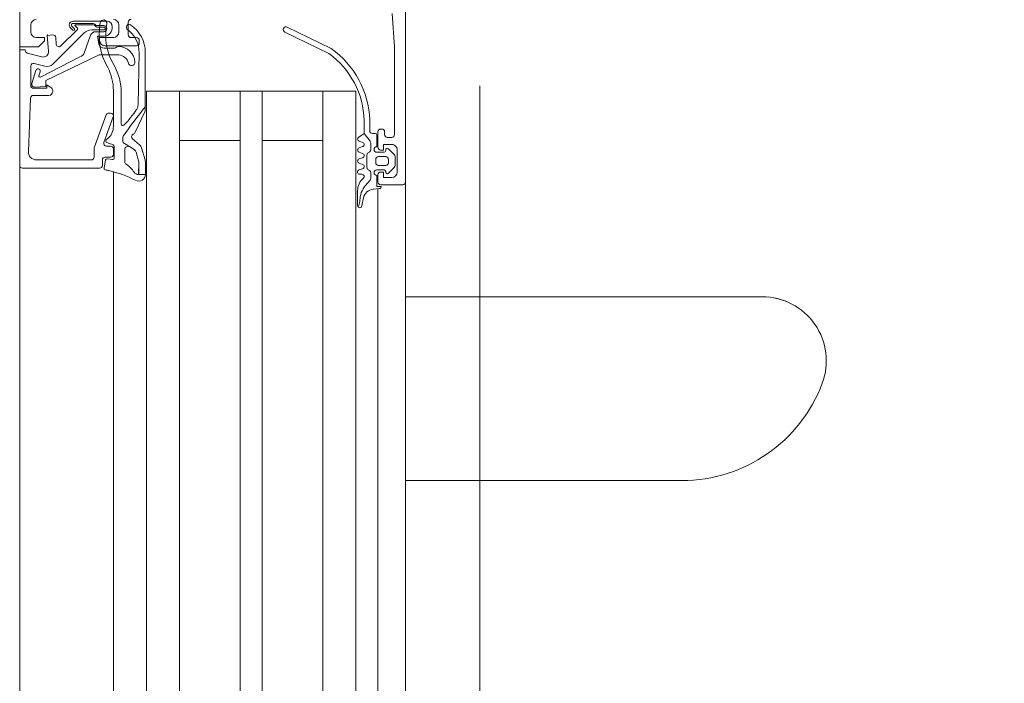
# Model space of a CAD drawing. Header units: centimetres. Extents: x -1631 to 21770, y -8842 to 3590.
# Tile 22 of 133: x -564 to -546, y 1505 to 1517. Entities that reach past the tile are written whole.
import ezdxf

# ---------------------------------------------------------------- set-up
doc = ezdxf.new("R2010")
doc.units = ezdxf.units.CM
doc.linetypes.add('Dash', pattern=[60, 30, -30])
doc.linetypes.add('Ponad', pattern=[39.688, 23.813, -15.875])
for name, color, linetype, lineweight in [('A-DETL', 90, 'Continuous', 9), ('A-DETL-GENF', 92, 'Continuous', 9), ('A-DOOR', 31, 'Continuous', 13), ('A-FLOR-OVHD', 1, 'Ponad', 9)]:
    doc.layers.add(name, color=color, linetype=linetype, lineweight=lineweight)

# ---------------------------------------------------------------- blocks, each defined once
blk = doc.blocks.new('Schueco_FWS_ADS-70-HD_inw_Family-01 - FWS SI insert unit-2308021-6_piętro IV __13_80 m_ - stan projektowany')
at = {"layer": 'A-DETL-GENF'}
for p, q in [((-48.75, 6.1), (48.75, 6.1)), ((27.75, 4.396), (-27.75, 4.396)), ((27.75, 3.8), (-27.75, 3.8)), ((27.75, 3.2), (-27.75, 3.2)), ((27.75, 2.1), (-27.75, 2.1)), ((27.75, 1.7), (-27.75, 1.7)), ((27.75, 0.6), (-27.75, 0.6)), ((27.75, 0), (-27.75, 0)), ((27.75, -0.4), (-27.75, -0.4)), ((47.85, -0.9), (-47.85, -0.9))]:
    blk.add_line(p, q, dxfattribs=at)
at = {"layer": 'A-DOOR'}
for p, q in [((35.3, 6.1), (27, 6.1)), ((35.25, 4.65), (35.25, 6.05)), ((36.522, 5.902), (35.556, 5.943)), ((37.103, 5.9), (36.75, 5.9)), ((37.34, 5.963), (37.269, 5.701)), ((37.72, 5.9), (37.85, 5.9)), ((35.4, 5.794), (35.4, 4.8)), ((36.57, 5.569), (36.57, 5.852)), ((37.02, 5.806), (36.787, 5.878)), ((37.269, 5.007), (36.904, 5.723)), ((36.927, 5.751), (36.999, 5.729)), ((37.099, 5.643), (37.151, 5.837)), ((37.701, 4.935), (37.138, 5.498)), ((37.624, 5.447), (37.499, 5.437)), ((37.468, 5.352), (37.767, 5.053)), ((37.797, 5.18), (37.755, 5.137)), ((37.783, 5.109), (37.827, 5.153)), ((37.798, 5.057), (37.832, 5.096)), ((37.85, 5.089), (37.85, 4.76)), ((37.877, 5.127), (37.877, 4.768)), ((37.917, 4.52), (37.917, 5.13)), ((37.661, 4.814), (37.356, 4.925)), ((35.45, 4.75), (35.601, 4.75)), ((35.618, 4.747), (36.217, 4.529)), ((37.727, 4.575), (37.727, 4.72)), ((37.76, 4.577), (37.76, 4.793)), ((37.81, 4.689), (37.81, 4.577)), ((37.837, 4.69), (37.837, 4.575)), ((35.256, 4.569), (35.396, 4.542)), ((35.4, 4.6), (35.3, 4.6)), ((35.42, 4.509), (35.409, 4.419)), ((35.45, 4.45), (35.45, 4.55)), ((35.65, 4.526), (35.65, 4.45)), ((35.672, 4.405), (35.714, 4.52)), ((36.183, 4.403), (35.717, 4.573)), ((36.25, 4.482), (36.25, 4.45)), ((37.427, 4.38), (37.427, 4.567)), ((37.47, 4.55), (37.47, 3.98)), ((35.182, 4.396), (27, 4.396)), ((35.438, 4.385), (35.644, 4.385)), ((35.6, 4.4), (35.5, 4.4)), ((36.012, 4.4), (36.661, 4.4)), ((37.85, 4.3), (37.72, 4.3)), ((35.588, 4.193), (35.37, 4.193)), ((36.628, 4.26), (36.054, 4.26)), ((37.67, 4.13), (37.9, 4.13)), ((36.397, 3.952), (37.344, 3.934)), ((37.62, 3.98), (37.62, 4.08)), ((37.52, 3.93), (37.57, 3.93)), ((27, 3.2), (36.65, 3.2)), ((37.721, 1.289), (37.329, 0.491)), ((37.42, 0.448), (37.812, 1.246)), ((27, 0.6), (36.65, 0.6)), ((34.549, -0.038), (34.576, -0.052)), ((34.566, -0.109), (34.71, -0.137)), ((34.841, -0.03), (34.573, -0.03)), ((34.933, -0.17), (35.036, -0.258)), ((35.14, -0.07), (35.14, -0.11)), ((35.241, -0.12), (35.219, -0.06)), ((35.341, -0.06), (35.319, -0.12)), ((35.441, -0.12), (35.419, -0.06)), ((35.541, -0.06), (35.519, -0.12)), ((35.641, -0.12), (35.619, -0.06)), ((35.741, -0.06), (35.719, -0.12)), ((35.74, -0.259), (35.88, -0.15)), ((34.871, -0.316), (34.88, -0.423)), ((35.068, -0.27), (35.168, -0.27)), ((35.211, -0.245), (35.223, -0.225)), ((35.266, -0.2), (35.49, -0.2)), ((35.533, -0.225), (35.544, -0.245)), ((35.588, -0.27), (35.709, -0.27)), ((35.88, -0.35), (35.88, -0.3)), ((35.93, -0.25), (36.125, -0.25)), ((34.883, -0.4), (27, -0.4)), ((34.95, -0.45), (34.95, -0.85)), ((35.13, -0.4), (35, -0.4)), ((35.22, -0.38), (35.22, -0.51)), ((35.3, -0.54), (35.3, -0.41)), ((35.35, -0.36), (35.41, -0.36)), ((35.46, -0.41), (35.46, -0.54)), ((35.54, -0.51), (35.54, -0.38)), ((35.91, -0.4), (35.63, -0.4)), ((35.64, -0.38), (35.85, -0.38)), ((35.86, -0.52), (35.91, -0.52)), ((35.96, -0.47), (35.96, -0.45)), ((35.159, -0.591), (35.263, -0.695)), ((35.19, -0.54), (35.18, -0.54)), ((35.298, -0.71), (35.462, -0.71)), ((35.41, -0.59), (35.35, -0.59)), ((35.497, -0.695), (35.601, -0.591)), ((35.58, -0.54), (35.57, -0.54)), ((35.81, -0.65), (35.81, -0.57)), ((35.58, -0.75), (35.18, -0.75)), ((35, -0.9), (27, -0.9)), ((29.583, -0.9), (29.583, -5.916)), ((32.917, -7.373), (32.917, -0.9)), ((35, -0.9), (42.2, -0.9))]:
    blk.add_line(p, q, dxfattribs=at)
at = {"layer": 'A-DOOR', "flags": 128}
for points in [[(35.3, 6.1), (37.4, 6.1), (37.4, 6), (37.388, 6)], [(44.7, 6.1), (37.45, 6.1), (37.45, 5.76), (37.56, 5.65), (37.62, 5.65), (37.62, 5.8)], [(36.7, 5.85), (36.7, 5.61), (36.76, 5.61), (36.723, 5.547)], [(36.721, 5.832), (36.732, 5.627), (36.84, 5.624), (37.307, 4.66), (37.307, 4.304)], [(37.375, 5.576), (37.659, 5.601), (37.67, 5.497)], [(37.501, 4.664), (37.647, 4.69), (37.647, 4.569)], [(37.62, 4.4), (37.62, 4.65), (37.57, 4.65)], [(27, 3.8), (36.65, 3.8), (36.65, 0), (27, 0)], [(37.352, 3.822), (36.306, 3.822), (36.371, 3.821)], [(35.75, 3.2), (35.75, 2.1), (36.65, 2.1), (27, 2.1)], [(35.75, 0.6), (35.75, 1.7), (36.65, 1.7), (27, 1.7)], [(36.116, -0.15), (35.88, -0.15), (35.815, -0.05)], [(34.92, -0.46), (34.92, -0.38), (35.12, -0.38)], [(35.08, -0.65), (35.08, -0.5), (35.18, -0.5), (35.18, -0.45)], [(35.58, -0.45), (35.58, -0.5), (35.68, -0.5), (35.68, -0.65)], [(38.057, -0.657), (37.45, -0.7), (35.86, -0.7)]]:
    blk.add_lwpolyline(points, dxfattribs=at)
for points in [[(35.697, 4.201), (35.643, 4.107), (35.588, 4.021), (35.643, 4.107)], [(35.807, 4.23), (35.742, 4.23)], [(35.355, 3.938), (35.136, 3.943), (35.136, 3.938), (35.136, 3.82), (35.367, 3.82), (35.138, 3.82), (35.136, 3.938)], [(35.539, 3.989), (35.382, 3.943)], [(35.677, 3.927), (35.782, 4.052)], [(35.904, 4.003), (36.274, 3.828)], [(35.4, 3.825), (35.619, 3.889)]]:
    blk.add_lwpolyline(points, close=True, dxfattribs=at)
at = {"layer": 'A-DOOR'}
for centre, radius, start, end in [((35.3, 6.05), 0.05, 90.0003, 179.9998), ((35.55, 5.793), 0.15, 87.5442, 179.9862), ((36.52, 5.852), 0.05, 0, 87.5482), ((36.75, 5.85), 0.05, 89.9999, 180.0003), ((37.103, 5.85), 0.05, 345.0007, 89.9971), ((37.388, 5.95), 0.05, 90.0001, 165.0029), ((37.72, 5.8), 0.1, 90.0011, 179.9989), ((37.85, 5.8), 0.1, 0.0006, 89.999), ((36.771, 5.83), 0.0503, 72.0804, 177.2888), ((36.921, 5.732), 0.02, 73.0252, 207.0495), ((37.013, 5.767), 0.0402, 249.318, 80.6021), ((36.65, 5.581), 0.0809, 188.8194, 334.9031), ((37.244, 5.604), 0.15, 165.0002, 225.0008), ((37.366, 5.675), 0.1, 164.8913, 275.0534), ((37.66, 5.591), 0.01, 0, 95.0534), ((37.503, 5.387), 0.05, 94.9986, 225), ((37.62, 5.497), 0.05, 274.9998, 359.9998), ((37.847, 5.13), 0.07, 0, 135.0608), ((37.407, 5.066), 0.15, 202.9055, 249.9974), ((37.769, 5.123), 0.02, 135.0106, 314.9894), ((37.781, 5.068), 0.02, 225.0131, 329.9879), ((37.847, 5.131), 0.03, 353.077, 131.5334), ((37.84, 5.089), 0.01, 0, 137.856), ((37.56, 4.793), 0.2, 0, 45), ((35.3, 4.65), 0.05, 180.0007, 269.9991), ((35.45, 4.8), 0.05, 180.0009, 269.9991), ((35.601, 4.7), 0.05, 69.9897, 90), ((37.669, 3.47), 1.19, 79.2577, 119.9709), ((37.527, 4.567), 0.1, 105, 180), ((37.57, 4.55), 0.1, 90.0009, 179.9991), ((37.627, 4.72), 0.0999, 359.9908, 70.0482), ((37.86, 4.689), 0.05, 120.657, 180), ((37.818, 4.759), 0.0316, 300.657, 1.3291), ((37.884, 4.695), 0.0475, 119.4568, 186.0222), ((37.827, 4.773), 0.05, 312.3442, 354.7162), ((33.082, 4.978), 2.182, 333.3226, 346.8974), ((39.616, 3.581), 4.5, 167.6117, 168.4391), ((35.25, 4.54), 0.03, 79, 167.6117), ((35.39, 4.513), 0.03, 352.7862, 79), ((35.4, 4.55), 0.05, 359.9998, 90.0002), ((35.7, 4.526), 0.05, 69.9886, 180), ((35.742, 4.51), 0.03, 41.0833, 160), ((36.911, 5.374), 1.424, 216.3926, 217.6519), ((36.012, 4.7), 0.3, 220.6103, 270), ((36.2, 4.482), 0.05, 0, 69.9897), ((36.661, 5.3), 0.9, 270, 297.3856), ((37.668, 3.462), 1.078, 79.2063, 121.4347), ((37.798, 4.57), 0.151, 180.2853, 277.1799), ((37.782, 4.575), 0.055, 180, 0), ((37.785, 4.575), 0.025, 176.4446, 3.5554), ((37.817, 4.52), 0.1, 270.0044, 359.9956), ((37.88, 4.58), 0.06, 260.1541, 80.1541), ((35.438, 4.415), 0.03, 172.7862, 270), ((35.5, 4.45), 0.05, 180.0005, 269.9993), ((35.6, 4.45), 0.05, 270.0009, 359.9991), ((35.644, 4.415), 0.03, 270, 340), ((36.2, 4.45), 0.05, 249.9886, 0), ((36.628, 5.26), 1, 270, 298.5667), ((37.108, 4.322), 0.2, 284.2519, 354.704), ((37.158, 4.308), 0.299, 273.2868, 0), ((37.476, 4.384), 0.0488, 185.0369, 232.4767), ((37.408, 4.314), 0.0491, 353.4205, 39.9014), ((37.72, 4.4), 0.1, 180.0001, 269.9999), ((37.85, 4.4), 0.1, 270.0006, 359.9994), ((34.846, 4.5), 0.58, 304.9991, 324.9927), ((35.37, 4.133), 0.06, 90, 144.9927), ((35.588, 4.133), 0.06, 335, 90), ((35.742, 4.18), 0.05, 90, 155), ((35.742, 4.18), 0.05, 90, 155), ((35.803, 4.171), 0.0588, 62.7438, 85.9501), ((35.803, 4.171), 0.0588, 62.7438, 85.9501), ((25.807, -9.802), 17.239, 52.2065, 54.4495), ((25.807, -9.802), 17.239, 52.206, 54.4495), ((36.054, 4.23), 0.03, 90, 225.7124), ((37.468, 5.68), 2.055, 225.7124, 235.8858), ((37.172, 4.07), 0.06, 104.2519, 273.2868), ((37.359, 4.434), 0.5, 268.3074, 324.5614), ((37.67, 4.08), 0.05, 89.9995, 180.0005), ((37.807, 4.115), 0.05, 326.0587, 144.5614), ((37.9, 4.08), 0.05, 359.9998, 90.0002), ((35.137, 3.94), 0.12, 151.1933, 270.1226), ((35.236, 3.943), 0.1, 124.9991, 180.1226), ((35.354, 4.038), 0.1, 270.4107, 286.573), ((35.354, 4.038), 0.1, 270.4107, 286.573), ((35.511, 4.085), 0.1, 286.573, 320.4107), ((35.511, 4.085), 0.1, 286.573, 320.4107), ((35.82, 4.02), 0.05, 24.9742, 140.1226), ((35.82, 4.02), 0.05, 24.9742, 140.1226), ((35.938, 4.075), 0.08, 204.9742, 244.6834), ((35.938, 4.075), 0.08, 204.9742, 244.6834), ((36.4, 4.102), 0.15, 235.8858, 268.8796), ((37.351, 4.422), 0.6, 270.0748, 326.0587), ((37.52, 3.98), 0.05, 180.0013, 269.9987), ((37.57, 3.98), 0.05, 270.0008, 359.9992), ((35.137, 3.94), 0.12, 269.6001, 270.1226), ((35.137, 3.94), 0.12, 269.6001, 270.1226), ((35.367, 3.94), 0.12, 270, 286.2849), ((35.367, 3.94), 0.12, 270, 286.2849), ((35.585, 4.004), 0.12, 286.2849, 320.1226), ((35.585, 4.004), 0.12, 286.2849, 320.1226), ((36.306, 3.896), 0.075, 244.6834, 270.0738), ((36.306, 3.896), 0.075, 244.6834, 270.0738), ((37.766, 1.267), 0.05, 334.6085, 154.6085), ((36.077, 1.394), 1.544, 271.4482, 324.206), ((36.074, 1.393), 1.644, 271.7756, 324.8995), ((34.573, -0.07), 0.04, 89.9191, 258.9894), ((34.666, 0.127), 0.2, 243.3452, 270.6189), ((34.672, -0.474), 0.4, 49.3588, 90.6189), ((34.671, -0.334), 0.2, 4.9952, 78.9975), ((34.841, -0.33), 0.3, 40.3198, 90.0013), ((35.1, -0.11), 0.04, 220.3208, 0), ((35.18, -0.07), 0.04, 14.9997, 179.9996), ((35.28, -0.11), 0.04, 194.9996, 345.0004), ((35.38, -0.07), 0.04, 14.9996, 165.0004), ((35.48, -0.11), 0.04, 194.9998, 345.0002), ((35.58, -0.07), 0.04, 14.9998, 165.0002), ((35.68, -0.11), 0.04, 194.9998, 345.0002), ((35.78, -0.07), 0.04, 29.9998, 164.9998), ((35.068, -0.22), 0.0496, 229.3588, 270), ((35.17, -0.38), 0.05, 0, 180), ((35.168, -0.22), 0.05, 270, 330), ((35.266, -0.25), 0.05, 90, 150), ((35.49, -0.25), 0.05, 30, 90), ((35.59, -0.38), 0.05, 0, 180), ((35.588, -0.22), 0.05, 210, 270), ((35.709, -0.22), 0.05, 270, 308.0173), ((35.85, -0.35), 0.03, 270, 360), ((35.93, -0.3), 0.05, 90.005, 180), ((34.92, -0.42), 0.04, 184.917, 269.9994), ((35, -0.45), 0.05, 90, 180), ((35.13, -0.45), 0.05, 0, 90), ((35.19, -0.51), 0.03, 270, 360), ((35.35, -0.41), 0.05, 89.9989, 180.0011), ((35.41, -0.41), 0.05, 359.9989, 90.0011), ((35.57, -0.51), 0.03, 180, 270), ((35.63, -0.45), 0.05, 90, 180), ((35.86, -0.57), 0.05, 90, 180), ((35.91, -0.45), 0.05, 360, 90), ((35.91, -0.47), 0.05, 270, 0), ((35.18, -0.65), 0.1, 180, 270), ((35.18, -0.57), 0.03, 90.0055, 224.9966), ((35.298, -0.66), 0.05, 224.9798, 270), ((35.35, -0.54), 0.05, 179.9979, 270.0021), ((35.41, -0.54), 0.05, 269.9979, 0.0021), ((35.462, -0.66), 0.05, 270, 315.0277), ((35.58, -0.57), 0.03, 314.9981, 90.0001), ((35.58, -0.65), 0.1, 270, 0), ((35.86, -0.65), 0.05, 180, 270), ((35, -0.85), 0.05, 180, 270), ((32.301, -5.916), 2.718, 180, 249.4572), ((31.755, -7.373), 1.162, 249.4572, 360), ((31.755, -7.373), 1.162, 332.3643, 360)]:
    blk.add_arc(centre, radius, start, end, dxfattribs=at)

msp = doc.modelspace()

# ---------------------------------------------------------------- linework, layer by layer
at = {"layer": 'A-DETL', "linetype": 'Dash', "lineweight": 25}
for points, knots in [([(-552.773, 2638.575), (-478.908, 2638.575), (-476.079, 2638.575), (-439.123, 2638.575), (-439.123, 2601.619), (-439.123, 2598.79), (-439.123, 2573.539), (-439.123, 1655.824), (-439.123, 1618.868), (-439.123, 1616.04), (-439.123, 1512.359), (-439.123, 1509.531), (-439.123, 1472.575), (-476.079, 1472.575), (-478.908, 1472.575), (-555.623, 1472.575)], [0, 0, 0, 0, 1.242892, 2.082132, 2.921372, 3.63261, 13.975949, 24.692511, 35.163852, 36.732804, 37.928533, 39.497485, 40.336725, 41.175965, 42.450024, 42.450024, 42.450024, 42.450024]), ([(-555.623, 1472.575), (-478.908, 1472.575), (-476.079, 1472.575), (-439.123, 1472.575), (-439.123, 1435.619), (-439.123, 1432.79), (-439.123, 1329.11), (-439.123, 1326.281), (-439.123, 1289.326), (-402.167, 1289.326), (-399.339, 1289.326), (54.377, 1289.326), (347.204, 1289.326), (391.666, 1289.326), (418.55, 1316.21), (413.877, 1393.928), (413.877, 1663.126)], [0, 0, 0, 0, 1.274059, 2.1133, 2.95254, 4.521491, 5.717221, 7.286172, 8.125412, 8.964652, 14.361634, 22.556861, 31.207392, 35.311818, 37.065318, 41.276562, 41.276562, 41.276562, 41.276562])]:
    msp.add_open_spline(points, degree=3, knots=knots, dxfattribs=at)
at = {"layer": 'A-FLOR-OVHD'}
msp.add_line((-555.623, 1833.326), (-555.623, 1383.326), dxfattribs=at)

# ---------------------------------------------------------------- block references
at = {"layer": 'A-DOOR', "rotation": 90.0000000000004}
msp.add_blockref('Schueco_FWS_ADS-70-HD_inw_Family-01 - FWS SI insert unit-2308021-6_piętro IV __13_80 m_ - stan projektowany', (-557.873, 1479.076), dxfattribs=at)

doc.saveas('drawing.dxf')
